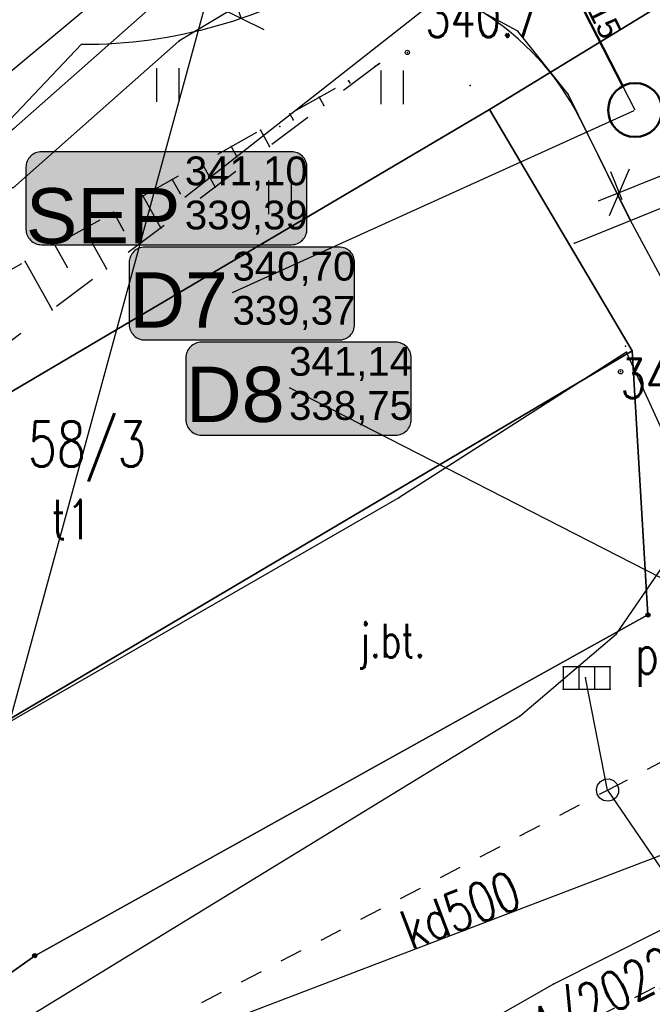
# Model space of a CAD drawing. Extents: x 5552506 to 5553307, y 5642054 to 5642708.
# Tile 11 of 72: x 5552820 to 5552834, y 5642420 to 5642442. Entities that reach past the tile are written whole.
import ezdxf
from ezdxf.enums import TextEntityAlignment as Align
from ezdxf.lldxf.tags import DXFTag

# ---------------------------------------------------------------- set-up
doc = ezdxf.new("R2010")
doc.units = 0
doc.header["$MEASUREMENT"] = 0
doc.linetypes.add('1', pattern=[2, 1, -1])
doc.linetypes.add('2', pattern=[1, 0.5, -0.5])
doc.layers.add('A_SC_WID', color=1, linetype='Continuous', lineweight=18)
doc.layers.add('PROJEKT', color=255, linetype='Continuous', lineweight=50)
doc.layers.add('deszczówka', color=7, linetype='Continuous', lineweight=50, true_color=0x0a8f2c)
for name, color, linetype in [('EGB_Budynek', 7, 'Continuous'), ('EGB_DzialkaEwidencyjna', 7, 'Continuous'), ('EGB_KonturUzytkuGruntowego', 7, 'Continuous'), ('EGB_PunktGraniczny', 7, 'Continuous'), ('GES_PrzewodCieplowniczy', 7, 'Continuous'), ('GES_PrzewodKanalizacyjny', 7, 'Continuous'), ('GES_PrzewodTelekomunikacyjny', 7, 'Continuous'), ('GES_UrzadzeniaSiecKanalizacyjna', 7, 'Continuous'), ('IS_Węzeł_sieci_kanalizacyjnej_-_opisy', 7, 'Continuous'), ('OT_Komunikacja', 7, 'Continuous'), ('OT_Rzedna', 7, 'Continuous'), ('OT_Skarpa', 7, 'Continuous'), ('pomiar', 7, 'Continuous')]:
    doc.layers.add(name, color=color, linetype=linetype)
doc.layers.add('pomoce IS', color=7, linetype='Continuous', plot=False)
doc.styles.add('ARIAL', font='arial.ttf')
doc.styles.get("Standard").update_dxf_attribs({"font": 'arial.ttf'})
doc.styles.add('STYL_ARIAL', font='simplex', dxfattribs={"width": 0.75, "oblique": 0.1})
tags = doc.linetypes.add('SOLID', pattern=[10, 10, 0]).pattern_tags.tags
tags[6:7] = [DXFTag(74, 4), DXFTag(75, 0), DXFTag(340, '0'), DXFTag(46, 0.0), DXFTag(50, 0.0), DXFTag(44, 0.0), DXFTag(45, 0.0)]
tags[4:5] = [DXFTag(74, 4), DXFTag(75, 0), DXFTag(340, '0'), DXFTag(46, 0.0), DXFTag(50, 0.0), DXFTag(44, 0.0), DXFTag(45, 0.0)]
doc.dimstyles.new('darek', dxfattribs={"dimtxt": 0.8, "dimasz": 0.8, "dimexe": 0.5, "dimexo": 0.5, "dimgap": 0.25, "dimtad": 1, "dimrnd": 0.01, "dimzin": 1, "dimdsep": 46, "dimtxsty": 'ARIAL', "dimblk": 'OBLIQUE', "dimcen": 0.8, "dimdle": 0.5, "dimclrd": 256, "dimclre": 256, "dimclrt": 256, "dimazin": 0, "dimtfac": 1, "dimtmove": 1, "dimatfit": 3, "dimfxl": 1, "dimtfill": 1, "dimlwd": -1, "dimlwe": -1, "dimarcsym": 0})

# ---------------------------------------------------------------- blocks, each defined once
blk = doc.blocks.new('RTPW01')
at = {"color": 7}
blk.add_polyline3d([(0, 0.1, 0), (0.0643, 0.0766, 0), (0.0985, 0.0174, 0), (0.0866, -0.05, 0), (0.0342, -0.094, 0), (-0.0342, -0.094, 0), (-0.0866, -0.05, 0), (-0.0985, 0.0174, 0), (-0.0643, 0.0766, 0), (0, 0.1, 0)], dxfattribs=at)
blk = doc.blocks.new('TRA')
at = {"color": 7}
for points in [[(-5.5, 2.6, 0), (-5.5, 1.1, 0)], [(-4.5, 2.6, 0), (-4.5, 1.1, 0)], [(4.5, 2.5, 0), (4.5, 1, 0)], [(5.5, 2.5, 0), (5.5, 1, 0)], [(-0.5, -2.4, 0), (-0.5, -3.9, 0)], [(0.5, -2.4, 0), (0.5, -3.9, 0)]]:
    blk.add_polyline3d(points, dxfattribs=at)
blk = doc.blocks.new('_Oblique')
at = {"color": 0, "linetype": 'ByBlock', "lineweight": -2}
blk.add_line((-0.5, -0.5), (0.5, 0.5), dxfattribs=at)
blk = doc.blocks.new('*D380')
at = {"layer": 'Defpoints', "color": 0, "linetype": 'ByBlock'}
for p in [(5552821.688, 5642452.412), (5552825.207, 5642441.99)]:
    blk.add_point(p, dxfattribs=at)
at = {"layer": 'pomiar', "xscale": 0.8, "yscale": 0.8, "zscale": 0.8, "rotation": 288.656178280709}
blk.add_blockref('_Oblique', (5552825.207, 5642441.99), dxfattribs=at)
at = {"layer": 'pomiar', "linetype": 'ByBlock', "insert": (5552824.784, 5642445.299), "char_height": 0.8, "attachment_point": 5, "rotation": 288.6562, "style": 'ARIAL', "bg_fill": 3, "box_fill_scale": 1.25, "bg_fill_color": 256, "bg_fill_true_color": 13158600, "bg_fill_transparency": 0}
blk.add_mtext('R11.0', dxfattribs=at)
at = {"layer": 'pomiar'}
blk.add_line((5552825.207, 5642441.99), (5552823.626, 5642446.671), dxfattribs=at)
blk = doc.blocks.new('*D412')
at = {"layer": 'Defpoints', "color": 0, "linetype": 'ByBlock'}
for p in [(5552838.34, 5642440.018), (5552838.591, 5642439.396), (5552833.881, 5642437.487)]:
    blk.add_point(p, dxfattribs=at)
at = {"layer": 'pomiar'}
for p, q in [((5552838.404, 5642439.86), (5552838.152, 5642440.481)), ((5552833.166, 5642437.921), (5552838.803, 5642440.206)), ((5552833.693, 5642437.95), (5552833.441, 5642438.572))]:
    blk.add_line(p, q, dxfattribs=at)
at = {"layer": 'pomiar', "xscale": 0.8, "yscale": 0.8, "zscale": 0.8}
for p, rotation in [((5552838.34, 5642440.018), 22.06416887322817), ((5552833.629, 5642438.109), 202.0641688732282)]:
    blk.add_blockref('_Oblique', p, dxfattribs=dict(at, rotation=rotation))
at = {"layer": 'pomiar', "linetype": 'ByBlock', "insert": (5552835.737, 5642439.673), "char_height": 0.8, "attachment_point": 5, "rotation": 22.0642, "style": 'ARIAL', "bg_fill": 3, "box_fill_scale": 1.25, "bg_fill_color": 256, "bg_fill_true_color": 13158600, "bg_fill_transparency": 0}
blk.add_mtext('5.1', dxfattribs=at)

msp = doc.modelspace()

# ---------------------------------------------------------------- hatches: boundary and pattern name
at = {"layer": 'IS_Węzeł_sieci_kanalizacyjnej_-_opisy', "linetype": 'SOLID', "ltscale": 0.01, "true_color": 0xffffff}
h = msp.add_hatch(color=7, dxfattribs=at)
edge = h.paths.add_edge_path()
edge.add_arc((5552826.32957, 5642437.29288), 0.345, 270, 360)
edge.add_line((5552826.67457, 5642437.29288), (5552826.67457, 5642438.67288))
edge.add_arc((5552826.32957, 5642438.67288), 0.345, 0, 90)
edge.add_line((5552826.32957, 5642439.01788), (5552820.75957, 5642439.01788))
edge.add_arc((5552820.75957, 5642438.67288), 0.345, 90, 180)
edge.add_line((5552820.41457, 5642438.67288), (5552820.41457, 5642437.29288))
edge.add_arc((5552820.75957, 5642437.29288), 0.345, 180, 270)
edge.add_line((5552820.75957, 5642436.94788), (5552826.32957, 5642436.94788))
h = msp.add_hatch(color=7, dxfattribs=at)
edge = h.paths.add_edge_path()
edge.add_arc((5552827.39047, 5642435.16958), 0.345, 270, 360)
edge.add_line((5552827.73547, 5642435.16958), (5552827.73547, 5642436.54958))
edge.add_arc((5552827.39047, 5642436.54958), 0.345, 0, 90)
edge.add_line((5552827.39047, 5642436.89458), (5552823.06047, 5642436.89458))
edge.add_arc((5552823.06047, 5642436.54958), 0.345, 90, 180)
edge.add_line((5552822.71547, 5642436.54958), (5552822.71547, 5642435.16958))
edge.add_arc((5552823.06047, 5642435.16958), 0.345, 180, 270)
edge.add_line((5552823.06047, 5642434.82458), (5552827.39047, 5642434.82458))
h = msp.add_hatch(color=7, dxfattribs=at)
edge = h.paths.add_edge_path()
edge.add_arc((5552828.65117, 5642433.04968), 0.345, 270, 360)
edge.add_line((5552828.99617, 5642433.04968), (5552828.99617, 5642434.42968))
edge.add_arc((5552828.65117, 5642434.42968), 0.345, 0, 90)
edge.add_line((5552828.65117, 5642434.77468), (5552824.32117, 5642434.77468))
edge.add_arc((5552824.32117, 5642434.42968), 0.345, 90, 180)
edge.add_line((5552823.97617, 5642434.42968), (5552823.97617, 5642433.04968))
edge.add_arc((5552824.32117, 5642433.04968), 0.345, 180, 270)
edge.add_line((5552824.32117, 5642432.70468), (5552828.65117, 5642432.70468))

# ---------------------------------------------------------------- linework, layer by layer
at = {"color": 7}
for p in [(5552831.37, 5642441.7), (5552823.82, 5642441.48), (5552828.91, 5642441.23, 340.7), (5552828.2577, 5642440.9619), (5552828.2601, 5642440.9575), (5552828.29, 5642440.98), (5552827.603, 5642440.5961), (5552827.6291, 5642440.5493), (5552826.9483, 5642440.2302), (5552827.0503, 5642440.0477), (5552830.74, 5642439.96), (5552826.2936, 5642439.8643), (5552826.3694, 5642439.7286), (5552825.6389, 5642439.4985), (5552826.07, 5642439.58), (5552824.9841, 5642439.1326), (5552825.8404, 5642439.1379), (5552825.1098, 5642438.9078), (5552824.3294, 5642438.7667), (5552823.6747, 5642438.4009), (5552824.6305, 5642438.228), (5552823.02, 5642438.035), (5552823.8501, 5642438.087), (5552822.3653, 5642437.6691), (5552821.7106, 5642437.3033), (5552823.4206, 5642437.3182), (5552822.5905, 5642437.2662), (5552821.0559, 5642436.9374), (5552820.4012, 5642436.5715), (5552821.3308, 5642436.4454), (5552822.2107, 5642436.4083), (5552821.0008, 5642435.4985), (5552833.92, 5642434.58), (5552833.66, 5642434.12, 340.7), (5552832.17, 5642420.48)]:
    msp.add_point(p, dxfattribs=at)
at = {"layer": 'A_SC_WID', "lineweight": 30}
msp.add_lwpolyline([(5552821.65269, 5642441.41181, 0.14030448), (5552827.47845, 5642443.05927)], format="xyb", dxfattribs=at)
msp.add_lwpolyline([(5552832.76249, 5642439.74683), (5552833.88092, 5642437.48704)], dxfattribs=at)
msp.add_arc((5552827.34585, 5642436.97694), 6.08377, 27.083731, 88.751109, dxfattribs=at)
for p in [(5552832.49, 5642440.3), (5552833.82, 5642437.6), (5552832.63, 5642436.98)]:
    msp.add_point(p, dxfattribs=at)
at = {"layer": 'EGB_Budynek', "color": 7}
msp.add_polyline3d([(5552830.74, 5642439.96, 0), (5552833.92, 5642434.58, 0), (5552810.53, 5642420.75, 0), (5552807.31, 5642426.13, 0), (5552817.83, 5642432.34, 0), (5552830.74, 5642439.96, 0)], dxfattribs=at)
at = {"layer": 'EGB_DzialkaEwidencyjna', "color": 7}
for points in [[(5552868.91, 5642513.83, 0), (5552821.01, 5642466.78, 0), (5552806.15, 5642452.34, 0), (5552801.43, 5642448.13, 0), (5552811.55, 5642438.45, 0), (5552814.16, 5642435.96, 0), (5552817.83, 5642432.34, 0), (5552830.74, 5642439.96, 0), (5552839.1, 5642445.07, 0), (5552842.11, 5642445.56, 0), (5552869.22, 5642449.98, 0), (5552865.87, 5642471.42, 0), (5552889.45, 5642492.68, 0), (5552884.57, 5642497.71, 0), (5552879.14, 5642503.3, 0), (5552868.91, 5642513.83, 0)], [(5552839.1, 5642445.07, 0), (5552830.74, 5642439.96, 0), (5552833.92, 5642434.58, 0), (5552834.27, 5642428.7, 0), (5552820.61, 5642421.11, 0), (5552800.21, 5642406.62, 0), (5552784.15, 5642392.76, 0), (5552768.14, 5642376.62, 0), (5552720.96, 5642323.39, 0), (5552701.62, 5642301.74, 0), (5552706.7, 5642295.13, 0), (5552717.44, 5642306.43, 0), (5552729.15, 5642320.59, 0), (5552735.18, 5642327.54, 0), (5552769.27, 5642365.48, 0), (5552791.35, 5642387.5, 0), (5552806.86, 5642399.85, 0), (5552813.79, 5642404.68, 0), (5552827.38, 5642414.15, 0), (5552840.24, 5642421.26, 0), (5552854.32, 5642425.81, 0), (5552868.64, 5642428.61, 0), (5552897.02, 5642428.46, 0), (5552914.49, 5642426.71, 0)], [(5552830.74, 5642439.96, 0), (5552817.83, 5642432.34, 0), (5552807.31, 5642426.13, 0), (5552810.53, 5642420.75, 0), (5552833.92, 5642434.58, 0), (5552830.74, 5642439.96, 0)], [(5552814.16, 5642435.96, 0), (5552790.75, 5642415.43, 0), (5552791.38, 5642414.83, 0), (5552797.13, 5642420.06, 0), (5552801.63, 5642415.04, 0), (5552796.31, 5642410.25, 0), (5552800.21, 5642406.62, 0), (5552820.61, 5642421.11, 0), (5552834.27, 5642428.7, 0), (5552833.92, 5642434.58, 0), (5552810.53, 5642420.75, 0), (5552807.31, 5642426.13, 0), (5552817.83, 5642432.34, 0), (5552814.16, 5642435.96, 0)]]:
    msp.add_polyline3d(points, dxfattribs=at)
for p in [(5552830.31, 5642440.49), (5552830.31, 5642440.49), (5552830.31, 5642440.49), (5552830.31, 5642440.49), (5552833.77, 5642434.69), (5552833.77, 5642434.69), (5552833.77, 5642434.69), (5552834.27, 5642428.7), (5552834.27, 5642428.7), (5552820.61, 5642421.11), (5552820.61, 5642421.11)]:
    msp.add_point(p, dxfattribs=at)
at = {"layer": 'EGB_KonturUzytkuGruntowego', "color": 3}
for points in [[(5552817.83, 5642432.34, 0), (5552830.74, 5642439.96, 0), (5552839.1, 5642445.07, 0), (5552842.11, 5642445.56, 0), (5552869.22, 5642449.98, 0), (5552865.87, 5642471.42, 0), (5552889.45, 5642492.68, 0), (5552884.57, 5642497.71, 0), (5552879.14, 5642503.3, 0), (5552868.91, 5642513.83, 0), (5552860.87, 5642522.11, 0), (5552811.5, 5642476.33, 0), (5552790.5309, 5642458.698, 0), (5552790.45, 5642458.63, 0), (5552801.43, 5642448.13, 0), (5552811.55, 5642438.45, 0), (5552814.16, 5642435.96, 0), (5552817.83, 5642432.34, 0)], [(5552830.74, 5642439.96, 0), (5552817.83, 5642432.34, 0), (5552807.31, 5642426.13, 0), (5552810.53, 5642420.75, 0), (5552833.92, 5642434.58, 0), (5552830.74, 5642439.96, 0)], [(5552757.3301, 5642382.8401, 0), (5552758.8201, 5642386.1301, 0), (5552790.7501, 5642415.4301, 0), (5552791.3801, 5642414.8301, 0), (5552768.19, 5642393.72, 0), (5552772.53, 5642388.88, 0), (5552772.53, 5642388.88, 0), (5552772.53, 5642388.88, 0), (5552796.31, 5642410.25, 0), (5552801.63, 5642415.04, 0), (5552797.13, 5642420.06, 0), (5552791.3801, 5642414.8301, 0), (5552790.7501, 5642415.4301, 0), (5552814.16, 5642435.96, 0), (5552817.83, 5642432.34, 0), (5552807.31, 5642426.13, 0), (5552810.53, 5642420.75, 0), (5552833.92, 5642434.58, 0), (5552834.27, 5642428.7, 0), (5552820.61, 5642421.11, 0), (5552800.21, 5642406.62, 0), (5552784.15, 5642392.76, 0), (5552768.14, 5642376.62, 0)]]:
    msp.add_polyline3d(points, dxfattribs=at)
at = {"layer": 'EGB_PunktGraniczny', "color": 7}
for points in [[(5552834.2349, 5642428.6644, 0), (5552834.22, 5642428.6996, 0), (5552834.2344, 5642428.7351, 0), (5552834.2696, 5642428.75, 0), (5552834.3051, 5642428.7356, 0), (5552834.32, 5642428.7004, 0), (5552834.3056, 5642428.6649, 0), (5552834.2704, 5642428.65, 0), (5552834.2349, 5642428.6644, 0)], [(5552834.2384, 5642428.6679, 0), (5552834.225, 5642428.6996, 0), (5552834.2379, 5642428.7316, 0), (5552834.2696, 5642428.745, 0), (5552834.3016, 5642428.7321, 0), (5552834.315, 5642428.7004, 0), (5552834.3021, 5642428.6684, 0), (5552834.2704, 5642428.655, 0), (5552834.2384, 5642428.6679, 0)], [(5552834.2419, 5642428.6715, 0), (5552834.23, 5642428.6997, 0), (5552834.2415, 5642428.7281, 0), (5552834.2697, 5642428.74, 0), (5552834.2981, 5642428.7285, 0), (5552834.31, 5642428.7003, 0), (5552834.2985, 5642428.6719, 0), (5552834.2703, 5642428.66, 0), (5552834.2419, 5642428.6715, 0)], [(5552834.2455, 5642428.6751, 0), (5552834.235, 5642428.6997, 0), (5552834.2451, 5642428.7245, 0), (5552834.2697, 5642428.735, 0), (5552834.2945, 5642428.7249, 0), (5552834.305, 5642428.7003, 0), (5552834.2949, 5642428.6755, 0), (5552834.2703, 5642428.665, 0), (5552834.2455, 5642428.6751, 0)], [(5552834.249, 5642428.6786, 0), (5552834.24, 5642428.6998, 0), (5552834.2486, 5642428.721, 0), (5552834.2698, 5642428.73, 0), (5552834.291, 5642428.7214, 0), (5552834.3, 5642428.7002, 0), (5552834.2914, 5642428.679, 0), (5552834.2702, 5642428.67, 0), (5552834.249, 5642428.6786, 0)], [(5552834.2525, 5642428.6822, 0), (5552834.245, 5642428.6998, 0), (5552834.2522, 5642428.7175, 0), (5552834.2698, 5642428.725, 0), (5552834.2875, 5642428.7178, 0), (5552834.295, 5642428.7002, 0), (5552834.2878, 5642428.6825, 0), (5552834.2702, 5642428.675, 0), (5552834.2525, 5642428.6822, 0)], [(5552834.256, 5642428.6857, 0), (5552834.25, 5642428.6998, 0), (5552834.2557, 5642428.714, 0), (5552834.2698, 5642428.72, 0), (5552834.284, 5642428.7143, 0), (5552834.29, 5642428.7002, 0), (5552834.2843, 5642428.686, 0), (5552834.2702, 5642428.68, 0), (5552834.256, 5642428.6857, 0)], [(5552834.2595, 5642428.6893, 0), (5552834.255, 5642428.6999, 0), (5552834.2593, 5642428.7105, 0), (5552834.2699, 5642428.715, 0), (5552834.2805, 5642428.7107, 0), (5552834.285, 5642428.7001, 0), (5552834.2807, 5642428.6895, 0), (5552834.2701, 5642428.685, 0), (5552834.2595, 5642428.6893, 0)], [(5552834.263, 5642428.6929, 0), (5552834.26, 5642428.6999, 0), (5552834.2629, 5642428.707, 0), (5552834.2699, 5642428.71, 0), (5552834.277, 5642428.7071, 0), (5552834.28, 5642428.7001, 0), (5552834.2771, 5642428.693, 0), (5552834.2701, 5642428.69, 0), (5552834.263, 5642428.6929, 0)], [(5552834.2665, 5642428.6964, 0), (5552834.265, 5642428.7, 0), (5552834.2664, 5642428.7035, 0), (5552834.27, 5642428.705, 0), (5552834.2735, 5642428.7036, 0), (5552834.275, 5642428.7, 0), (5552834.2736, 5642428.6965, 0), (5552834.27, 5642428.695, 0), (5552834.2665, 5642428.6964, 0)], [(5552820.5749, 5642421.0744, 0), (5552820.56, 5642421.1096, 0), (5552820.5744, 5642421.1451, 0), (5552820.6096, 5642421.16, 0), (5552820.6451, 5642421.1456, 0), (5552820.66, 5642421.1104, 0), (5552820.6456, 5642421.0749, 0), (5552820.6104, 5642421.06, 0), (5552820.5749, 5642421.0744, 0)], [(5552820.5784, 5642421.0779, 0), (5552820.565, 5642421.1096, 0), (5552820.5779, 5642421.1416, 0), (5552820.6096, 5642421.155, 0), (5552820.6416, 5642421.1421, 0), (5552820.655, 5642421.1104, 0), (5552820.6421, 5642421.0784, 0), (5552820.6104, 5642421.065, 0), (5552820.5784, 5642421.0779, 0)], [(5552820.5819, 5642421.0815, 0), (5552820.57, 5642421.1097, 0), (5552820.5815, 5642421.1381, 0), (5552820.6097, 5642421.15, 0), (5552820.6381, 5642421.1385, 0), (5552820.65, 5642421.1103, 0), (5552820.6385, 5642421.0819, 0), (5552820.6103, 5642421.07, 0), (5552820.5819, 5642421.0815, 0)], [(5552820.5855, 5642421.0851, 0), (5552820.575, 5642421.1097, 0), (5552820.5851, 5642421.1345, 0), (5552820.6097, 5642421.145, 0), (5552820.6345, 5642421.1349, 0), (5552820.645, 5642421.1103, 0), (5552820.6349, 5642421.0855, 0), (5552820.6103, 5642421.075, 0), (5552820.5855, 5642421.0851, 0)], [(5552820.589, 5642421.0886, 0), (5552820.58, 5642421.1098, 0), (5552820.5886, 5642421.131, 0), (5552820.6098, 5642421.14, 0), (5552820.631, 5642421.1314, 0), (5552820.64, 5642421.1102, 0), (5552820.6314, 5642421.089, 0), (5552820.6102, 5642421.08, 0), (5552820.589, 5642421.0886, 0)], [(5552820.5925, 5642421.0922, 0), (5552820.585, 5642421.1098, 0), (5552820.5922, 5642421.1275, 0), (5552820.6098, 5642421.135, 0), (5552820.6275, 5642421.1278, 0), (5552820.635, 5642421.1102, 0), (5552820.6278, 5642421.0925, 0), (5552820.6102, 5642421.085, 0), (5552820.5925, 5642421.0922, 0)], [(5552820.596, 5642421.0957, 0), (5552820.59, 5642421.1098, 0), (5552820.5957, 5642421.124, 0), (5552820.6098, 5642421.13, 0), (5552820.624, 5642421.1243, 0), (5552820.63, 5642421.1102, 0), (5552820.6243, 5642421.096, 0), (5552820.6102, 5642421.09, 0), (5552820.596, 5642421.0957, 0)], [(5552820.5995, 5642421.0993, 0), (5552820.595, 5642421.1099, 0), (5552820.5993, 5642421.1205, 0), (5552820.6099, 5642421.125, 0), (5552820.6205, 5642421.1207, 0), (5552820.625, 5642421.1101, 0), (5552820.6207, 5642421.0995, 0), (5552820.6101, 5642421.095, 0), (5552820.5995, 5642421.0993, 0)], [(5552820.603, 5642421.1029, 0), (5552820.6, 5642421.1099, 0), (5552820.6029, 5642421.117, 0), (5552820.6099, 5642421.12, 0), (5552820.617, 5642421.1171, 0), (5552820.62, 5642421.1101, 0), (5552820.6171, 5642421.103, 0), (5552820.6101, 5642421.1, 0), (5552820.603, 5642421.1029, 0)], [(5552820.6065, 5642421.1064, 0), (5552820.605, 5642421.11, 0), (5552820.6064, 5642421.1135, 0), (5552820.61, 5642421.115, 0), (5552820.6135, 5642421.1136, 0), (5552820.615, 5642421.11, 0), (5552820.6136, 5642421.1065, 0), (5552820.61, 5642421.105, 0), (5552820.6065, 5642421.1064, 0)]]:
    msp.add_polyline3d(points, dxfattribs=at)
for p in [(5552834.27, 5642428.7), (5552820.61, 5642421.11)]:
    msp.add_point(p, dxfattribs=at)
at = {"layer": 'GES_PrzewodCieplowniczy', "color": 214}
for points in [[(5552742.67, 5642378.87, 0), (5552751.46, 5642387.03, 0), (5552760.4, 5642395.04, 0), (5552769.35, 5642403.03, 0), (5552778.35, 5642410.97, 0), (5552787.43, 5642418.82, 0), (5552796.36, 5642426.83, 0), (5552805.29, 5642434.85, 0), (5552807.638, 5642436.7755, 0), (5552814.57, 5642442.46, 0), (5552815.33, 5642443.08, 0), (5552816.28, 5642442.98, 0), (5552816.88, 5642442.32, 0), (5552818, 5642441.04, 0), (5552818.53, 5642440.32, 0), (5552819.49, 5642440.32, 0), (5552820.15, 5642440.87, 0), (5552831.35, 5642450.2, 0)], [(5552831.44, 5642449.52, 0), (5552829.13, 5642447.48, 0), (5552820.14, 5642439.53, 0), (5552819.46, 5642438.98, 0), (5552818.43, 5642439.06, 0), (5552817.85, 5642439.71, 0), (5552816.66, 5642441.15, 0), (5552816.08, 5642441.74, 0), (5552815.13, 5642441.79, 0), (5552814.4, 5642441.19, 0), (5552805.12, 5642433.58, 0), (5552796.15, 5642425.62, 0), (5552787.18, 5642417.64, 0), (5552778.12, 5642409.77, 0), (5552769.12, 5642401.85, 0), (5552760.16, 5642393.75, 0), (5552751.26, 5642385.7, 0), (5552742.48, 5642377.52, 0)]]:
    msp.add_polyline3d(points, dxfattribs=at)
at = {"layer": 'GES_PrzewodKanalizacyjny', "color": 36, "linetype": '2'}
msp.add_polyline3d([(5552725.7661, 5642322.4596, 0), (5552727.0821, 5642325.9876, 0), (5552738.998, 5642340.9652, 0), (5552739.1781, 5642341.1916, 0), (5552747.7181, 5642350.7396, 0), (5552759.1981, 5642363.4236, 0), (5552770.8181, 5642375.5476, 0), (5552779.9181, 5642385.1796, 0), (5552787.4221, 5642391.6476, 0), (5552787.6272, 5642391.8194, 0), (5552804.5301, 5642405.9836, 0), (5552819.9021, 5642417.7436, 0), (5552833.3701, 5642424.7996, 0), (5552840.0341, 5642428.2716, 0), (5552857.3381, 5642433.9836, 0), (5552890.966, 5642435.6356, 0), (5552907.738, 5642431.6596, 0), (5552927.8763, 5642427.1015, 0), (5552928.15, 5642427.0396, 0), (5552950.578, 5642420.7956, 0), (5552974.882, 5642415.0276, 0), (5552982.778, 5642413.0956, 0)], dxfattribs=at)
at = {"layer": 'GES_PrzewodKanalizacyjny', "color": 36}
for points in [[(5552833.3701, 5642424.7996, 0), (5552832.8788, 5642427.2974, 0)], [(5552833.3701, 5642424.7996, 0), (5552835.4828, 5642421.6974, 0)]]:
    msp.add_polyline3d(points, dxfattribs=at)
at = {"layer": 'GES_PrzewodKanalizacyjny', "color": 34}
msp.add_polyline3d([(5552840.483, 5642425.999, 0), (5552836.05, 5642423.91, 0), (5552820.629, 5642418.025, 0)], dxfattribs=at)
at = {"layer": 'GES_PrzewodKanalizacyjny', "color": 7}
for p in [(5552832.8788, 5642427.2974), (5552833.3701, 5642424.7996), (5552833.3701, 5642424.7996)]:
    msp.add_point(p, dxfattribs=at)
at = {"layer": 'GES_PrzewodTelekomunikacyjny', "color": 30, "linetype": '2'}
msp.add_polyline3d([(5552930.5534, 5642424.5765, 0), (5552922.5743, 5642426.4723, 0), (5552917.1143, 5642427.8583, 0), (5552912.2283, 5642429.0763, 0), (5552906.5303, 5642430.1263, 0), (5552897.0103, 5642430.4483, 0), (5552883.1363, 5642430.1403, 0), (5552865.5243, 5642429.2303, 0), (5552859.9383, 5642428.6003, 0), (5552850.3763, 5642426.5003, 0), (5552841.9763, 5642423.7843, 0), (5552837.0763, 5642421.7823, 0), (5552827.7103, 5642416.9383, 0), (5552821.5363, 5642412.9343, 0), (5552814.2563, 5642407.5303, 0), (5552806.6975, 5642402.0481, 0)], dxfattribs=at)
at = {"layer": 'GES_UrzadzeniaSiecKanalizacyjna', "color": 7}
for points in [[(5552832.3788, 5642427.0474, 0), (5552833.4288, 5642427.0474, 0), (5552833.4288, 5642427.5474, 0), (5552832.3788, 5642427.5474, 0), (5552832.3788, 5642427.0474, 0)], [(5552832.7288, 5642427.5474, 0), (5552832.7288, 5642427.0474, 0)], [(5552833.0788, 5642427.5474, 0), (5552833.0788, 5642427.0474, 0)], [(5552833.1947, 5642424.6214, 0), (5552833.1374, 5642424.7081, 0), (5552833.1203, 5642424.8107, 0), (5552833.1464, 5642424.9113, 0), (5552833.2112, 5642424.9926, 0), (5552833.3035, 5642425.0406, 0), (5552833.4072, 5642425.0468, 0), (5552833.5046, 5642425.0104, 0), (5552833.5787, 5642424.9374, 0), (5552833.6167, 5642424.8407, 0), (5552833.6121, 5642424.7368, 0), (5552833.5656, 5642424.6438, 0), (5552833.4854, 5642424.5778, 0), (5552833.3852, 5642424.5501, 0), (5552833.2824, 5642424.5655, 0), (5552833.1947, 5642424.6214, 0)]]:
    msp.add_polyline3d(points, dxfattribs=at)
for p in [(5552832.3788, 5642427.5474), (5552833.4288, 5642427.5474), (5552832.3788, 5642427.0474), (5552833.4288, 5642427.0474)]:
    msp.add_point(p, dxfattribs=at)
at = {"layer": 'IS_Węzeł_sieci_kanalizacyjnej_-_opisy', "color": 211, "linetype": 'SOLID', "ltscale": 0.01}
msp.add_line((5552826.27617, 5642433.76468), (5552840.99877, 5642426.23708), dxfattribs=at)
for points in [[(5552820.75957, 5642436.94788), (5552826.32957, 5642436.94788, 0.414214), (5552826.67457, 5642437.29288), (5552826.67457, 5642438.67288, 0.414214), (5552826.32957, 5642439.01788), (5552820.75957, 5642439.01788, 0.414214), (5552820.41457, 5642438.67288), (5552820.41457, 5642437.29288, 0.414214), (5552820.75957, 5642436.94788)], [(5552823.06047, 5642434.82458), (5552827.39047, 5642434.82458, 0.414214), (5552827.73547, 5642435.16958), (5552827.73547, 5642436.54958, 0.414214), (5552827.39047, 5642436.89458), (5552823.06047, 5642436.89458, 0.414214), (5552822.71547, 5642436.54958), (5552822.71547, 5642435.16958, 0.414214), (5552823.06047, 5642434.82458)], [(5552824.32117, 5642432.70468), (5552828.65117, 5642432.70468, 0.414214), (5552828.99617, 5642433.04968), (5552828.99617, 5642434.42968, 0.414214), (5552828.65117, 5642434.77468), (5552824.32117, 5642434.77468, 0.414214), (5552823.97617, 5642434.42968), (5552823.97617, 5642433.04968, 0.414214), (5552824.32117, 5642432.70468)]]:
    msp.add_lwpolyline(points, format="xyb", dxfattribs=at)
at = {"layer": 'OT_Komunikacja', "color": 7}
for points in [[(5552835.09, 5642430.45, 0), (5552835.43, 5642431.17, 0), (5552835.76, 5642432.42, 0), (5552835.33, 5642434.8, 0), (5552833.82, 5642437.6, 0), (5552832.49, 5642440.3, 0), (5552831.37, 5642441.7, 0), (5552829.54, 5642442.7, 0), (5552827.78, 5642443.06, 0), (5552825.37, 5642442.42, 0), (5552823.82, 5642441.48, 0), (5552820.12, 5642438.21, 0), (5552798.98, 5642460.53, 0), (5552831.66, 5642490.91, 0), (5552856.03, 5642513.63, 0), (5552860.34, 5642508.67, 0), (5552861.49, 5642507.85, 0), (5552863.4, 5642507.09, 0)], [(5552832.63, 5642436.98, 0), (5552839.76, 5642439.87, 0)], [(5552813.14, 5642422.34, 0), (5552817.26, 5642417.79, 0), (5552831.42, 5642426.45, 0), (5552833.57, 5642428.28, 0), (5552835.03, 5642430.41, 0), (5552834.83, 5642432.28, 0), (5552833.79, 5642434.55, 0), (5552828.72, 5642431.31, 0), (5552813.14, 5642422.34, 0)], [(5552807.44, 5642403.51, 0), (5552815.3, 5642409.52, 0), (5552822.07, 5642414.18, 0), (5552825.78, 5642416.84, 0), (5552832.17, 5642420.48, 0), (5552839.14, 5642423.99, 0), (5552842.69, 5642425.43, 0), (5552848.92, 5642427.63, 0), (5552854.95, 5642429.26, 0), (5552860.13, 5642430.48, 0), (5552868.69, 5642431.63, 0), (5552871.47, 5642431.85, 0), (5552877.19, 5642431.82, 0), (5552883.64, 5642431.85, 0), (5552888.47, 5642431.76, 0), (5552894.93, 5642431.76, 0), (5552897.8, 5642431.31, 0), (5552899.4, 5642430.48, 0), (5552900.49, 5642429.39, 0), (5552901.32, 5642428.43, 0)]]:
    msp.add_polyline3d(points, dxfattribs=at)
for p in [(5552833.79, 5642434.55), (5552828.72, 5642431.31), (5552833.57, 5642428.28), (5552831.42, 5642426.45)]:
    msp.add_point(p, dxfattribs=at)
at = {"layer": 'OT_Skarpa', "color": 7, "linetype": '1'}
msp.add_polyline3d([(5552828.29, 5642440.98, 0), (5552819.58, 5642434.43, 0), (5552818.3, 5642434.15, 0), (5552817.47, 5642434.54, 340.7), (5552807.88, 5642445.21, 0), (5552797.66, 5642455.83, 0), (5552794.28, 5642459.21, 0), (5552795.69, 5642460.67, 0), (5552806.89, 5642448.59, 0), (5552816.18, 5642437.94, 0), (5552817.95, 5642435.97, 0), (5552819.45, 5642436.04, 0), (5552828.29, 5642440.98, 0)], dxfattribs=at)
at = {"layer": 'OT_Skarpa', "color": 7}
for points in [[(5552828.2577, 5642440.9619, 0), (5552828.2601, 5642440.9575, 0)], [(5552827.603, 5642440.5961, 0), (5552827.6291, 5642440.5493, 0)], [(5552826.9483, 5642440.2302, 0), (5552827.0503, 5642440.0477, 0)], [(5552826.2936, 5642439.8643, 0), (5552826.3694, 5642439.7286, 0)], [(5552825.6389, 5642439.4985, 0), (5552825.8404, 5642439.1379, 0)], [(5552824.9841, 5642439.1326, 0), (5552825.1098, 5642438.9078, 0)], [(5552824.3294, 5642438.7667, 0), (5552824.6305, 5642438.228, 0)], [(5552823.6747, 5642438.4009, 0), (5552823.8501, 5642438.087, 0)], [(5552823.02, 5642438.035, 0), (5552823.4206, 5642437.3182, 0)], [(5552822.3653, 5642437.6691, 0), (5552822.5905, 5642437.2662, 0)], [(5552821.7106, 5642437.3033, 0), (5552822.2107, 5642436.4083, 0)], [(5552821.0559, 5642436.9374, 0), (5552821.3308, 5642436.4454, 0)], [(5552820.4012, 5642436.5715, 0), (5552821.0008, 5642435.4985, 0)]]:
    msp.add_polyline3d(points, dxfattribs=at)
at = {"layer": 'PROJEKT', "color": 6, "linetype": 'Continuous', "lineweight": 0}
msp.add_line((5552819.55073, 5642439.20079), (5552821.65269, 5642441.41181), dxfattribs=at)

# ---------------------------------------------------------------- block references
at = {"color": 7, "xscale": 0.5, "yscale": 0.5}
for name, p in [('RTPW01', (5552828.91, 5642441.23)), ('TRA', (5552826.07, 5642439.58)), ('RTPW01', (5552833.66, 5642434.12))]:
    msp.add_blockref(name, p, dxfattribs=at)

# ---------------------------------------------------------------- texts
at = {"color": 211, "linetype": 'ByBlock'}
msp.add_text('kd315', height=0.498217, rotation=296.491713, dxfattribs=at).set_placement((5552832.41116, 5642443.17683))
at = {"layer": 'EGB_Budynek', "color": 7, "style": 'STYL_ARIAL', "width": 0.75}
msp.add_text('t1', height=0.875, dxfattribs=at).set_placement((5552820.98, 5642430.1286), align=Align.BOTTOM_LEFT)
at = {"layer": 'EGB_DzialkaEwidencyjna', "color": 7, "style": 'STYL_ARIAL', "width": 0.75}
msp.add_text('58/3', height=1, dxfattribs=at).set_placement((5552820.46, 5642431.7056), align=Align.BOTTOM_LEFT)
at = {"layer": 'GES_PrzewodKanalizacyjny', "color": 34, "style": 'STYL_ARIAL', "width": 0.75}
msp.add_text('kd500', height=0.875, rotation=20.9, dxfattribs=at).set_placement((5552829.0837, 5642420.9946), align=Align.BOTTOM_LEFT)
at = {"layer": 'GES_PrzewodKanalizacyjny', "color": 7, "style": 'STYL_ARIAL', "width": 0.75}
msp.add_text('Uzg. 54/2022', height=0.875, rotation=26.4, dxfattribs=at).set_placement((5552829.4186, 5642417.5074), align=Align.BOTTOM_LEFT)
at = {"layer": 'GES_UrzadzeniaSiecKanalizacyjna', "color": 36, "style": 'STYL_ARIAL', "width": 0.75}
msp.add_text('proj.k', height=0.875, dxfattribs=at).set_placement((5552833.98, 5642427.1286), align=Align.BOTTOM_LEFT)
at = {"layer": 'IS_Węzeł_sieci_kanalizacyjnej_-_opisy', "color": 211, "linetype": 'SOLID', "ltscale": 0.01}
for s, insert, char_height, attachment_point in [('\\fArial|b0|i0;341,10', (5552823.95457, 5642438.15188), 0.6408, 7), ('\\fArial|b0|i0;SEP', (5552823.85457, 5642436.95788), 1.2312, 9), ('\\fArial|b0|i0;339,39', (5552823.95457, 5642437.92868), 0.6408, 1), ('\\fArial|b0|i0;340,70', (5552825.01547, 5642436.02858), 0.6408, 7), ('\\fArial|b0|i0;D7', (5552824.91547, 5642435.10098), 1.2312, 9), ('\\fArial|b0|i0;339,37', (5552825.01547, 5642435.80538), 0.6408, 1), ('\\fArial|b0|i0;341,14', (5552826.27617, 5642433.90868), 0.6408, 7), ('\\fArial|b0|i0;D8', (5552826.17617, 5642432.98108), 1.2312, 9), ('\\fArial|b0|i0;338,75', (5552826.27617, 5642433.68548), 0.6408, 1)]:
    msp.add_mtext(s, dxfattribs=dict(at, insert=insert, char_height=char_height, attachment_point=attachment_point))
at = {"layer": 'OT_Komunikacja', "color": 7, "style": 'STYL_ARIAL', "width": 0.75}
msp.add_text('j.bt.', height=0.75, dxfattribs=at).set_placement((5552827.8367, 5642427.5304), align=Align.BOTTOM_LEFT)
at = {"layer": 'OT_Rzedna', "color": 7, "style": 'STYL_ARIAL', "width": 0.75}
for p in [(5552829.31, 5642441.3086), (5552833.66, 5642433.2686)]:
    msp.add_text('340.7', height=0.875, dxfattribs=at).set_placement(p, align=Align.BOTTOM_LEFT)

# ---------------------------------------------------------------- next in the draw order: dimensions: what is measured, and where the dimension line sits
at = {"layer": 'pomiar'}
dim = msp.add_radius_dim(center=(5552821.68786, 5642452.41175), mpoint=(5552825.20663, 5642441.98975), dimstyle='darek', override={"dimdec": 1, "dimtxsty": 'ARIAL'}, dxfattribs=at)
dim.commit()
dim.dimension.update_dxf_attribs({"geometry": '*D380', "text_midpoint": (5552824.16044, 5642445.08837), "dimtype": 164})
dim = msp.add_aligned_dim(p1=(5552833.88092, 5642437.48704), p2=(5552838.59142, 5642439.39634), distance=0.67062, dimstyle='darek', override={"dimdec": 1, "dimtxsty": 'ARIAL'}, dxfattribs=at)
dim.commit()
dim.dimension.update_dxf_attribs({"geometry": '*D412', "text_midpoint": (5552835.73691, 5642439.67342)})

# ---------------------------------------------------------------- next in the draw order: linework, layer by layer
at = {"layer": 'A_SC_WID', "lineweight": 30}
msp.add_lwpolyline([(5552798.22418, 5642460.30868), (5552819.92838, 5642439.59803), (5552821.65269, 5642441.41181)], dxfattribs=at)
at = {"layer": 'deszczówka', "linetype": 'ByBlock'}
msp.add_lwpolyline([(5552832.1395, 5642443.53477), (5552833.70842, 5642440.48047)], dxfattribs=at)
msp.add_circle((5552833.98257, 5642439.94676), 0.6, dxfattribs=at)
at = {"layer": 'GES_PrzewodKanalizacyjny', "color": 34}
msp.add_polyline3d([(5552833.98257, 5642439.94676, 0), (5552827.974, 5642451.644, 0)], dxfattribs=at)
at = {"layer": 'IS_Węzeł_sieci_kanalizacyjnej_-_opisy', "color": 211, "linetype": 'SOLID', "ltscale": 0.01}
for p, q in [((5552823.95457, 5642438.00788), (5552831.82427, 5642444.18628)), ((5552825.01547, 5642435.88458), (5552833.96127, 5642439.93318))]:
    msp.add_line(p, q, dxfattribs=at)
at = {"layer": 'pomoce IS', "color": 6, "linetype": 'ByBlock'}
msp.add_line((5552828.89, 5642458.7), (5552801.22109, 5642357.41115), dxfattribs=at)

doc.saveas('drawing.dxf')
